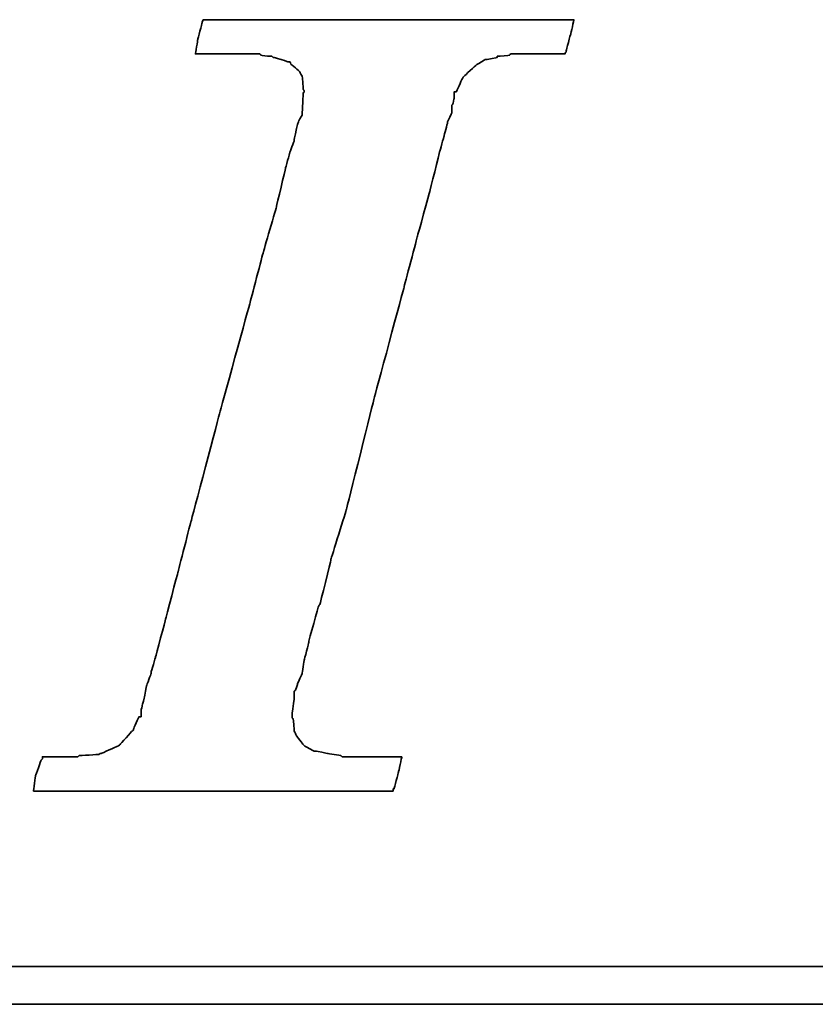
# Model space of a CAD drawing. Header units: millimetres. Extents: x 38 to 413, y 462 to 591.
# Tile 32 of 50: x 330.35 to 332.7, y 500.06 to 502.97. Entities that reach past the tile are written whole.
import ezdxf

# ---------------------------------------------------------------- set-up
doc = ezdxf.new("R2010")
doc.units = ezdxf.units.MM
doc.layers.add('DIM', color=4, linetype='CONTINUOUS')
doc.layers.add('layer 1', color=7, linetype='CONTINUOUS')

# ---------------------------------------------------------------- blocks, each defined once
blk = doc.blocks.new('TBI MOTION logo(完整正式版)')
at = {"layer": 'layer 1', "color": 22, "lineweight": 35}
for points, knots in [([(-40.59125, -7.94375), (-40.59125, -7.94375), (-40.97375, -7.94375), (-40.97375, -7.94375), (-40.97375, -7.94375), (-40.97375, -7.94375), (-41.38125, -7.94375), (-41.38125, -7.94375), (-41.38125, -7.94375), (-41.38125, -7.94375), (-41.54875, -7.94375), (-41.54875, -7.94375), (-41.54875, -7.94375), (-41.54875, -7.94375), (-41.59875, -7.94375), (-41.59875, -7.94375), (-41.59875, -7.94375), (-41.59875, -7.94375), (-41.88375, -7.94375), (-41.88375, -7.94375), (-41.88375, -7.94375), (-41.88375, -7.94375), (-41.90875, -7.91875), (-41.90875, -7.91875), (-41.90875, -7.91875), (-41.90875, -7.91875), (-42.19875, -7.87125), (-42.19875, -7.87125), (-42.19875, -7.87125), (-42.19875, -7.87125), (-42.43875, -7.82375), (-42.43875, -7.82375), (-42.43875, -7.82375), (-42.43875, -7.82375), (-42.45875, -7.82375), (-42.45875, -7.82375), (-42.45875, -7.82375), (-42.45875, -7.82375), (-42.48625, -7.82375), (-42.48625, -7.82375), (-42.48625, -7.82375), (-42.48625, -7.82375), (-42.67625, -7.72375), (-42.67625, -7.72375), (-42.67625, -7.72375), (-42.67625, -7.72375), (-42.70125, -7.70375), (-42.70125, -7.70375), (-42.70125, -7.70375), (-42.70125, -7.70375), (-42.72375, -7.67875), (-42.72375, -7.67875), (-42.72375, -7.67875), (-42.72375, -7.67875), (-42.86875, -7.48875), (-42.86875, -7.48875), (-42.86875, -7.48875), (-42.86875, -7.48875), (-42.89375, -7.43875), (-42.89375, -7.43875), (-42.89375, -7.43875), (-42.89375, -7.43875), (-42.91875, -7.38875), (-42.91875, -7.38875), (-42.91875, -7.38875), (-42.91875, -7.38875), (-42.93875, -7.12875), (-42.93875, -7.12875), (-42.93875, -7.12875), (-42.93875, -7.12875), (-42.96375, -7.10375), (-42.96375, -7.10375), (-42.96375, -7.10375), (-42.96375, -7.10375), (-42.96375, -7.05375), (-42.96375, -7.05375), (-42.96375, -7.05375), (-42.96375, -7.05375), (-42.96375, -7.00875), (-42.96375, -7.00875), (-42.96375, -7.00875), (-42.96375, -7.00875), (-42.91875, -6.69625), (-42.91875, -6.69625), (-42.91875, -6.69625), (-42.91875, -6.69625), (-42.91875, -6.62375), (-42.91875, -6.62375), (-42.91875, -6.62375), (-42.91875, -6.62375), (-42.91875, -6.59625), (-42.91875, -6.59625), (-42.91875, -6.59625), (-42.91875, -6.59625), (-42.91875, -6.57375), (-42.91875, -6.57375), (-42.91875, -6.57375), (-42.91875, -6.57375), (-42.91875, -6.52875), (-42.91875, -6.52875), (-42.91875, -6.52875), (-42.91875, -6.52875), (-42.89375, -6.50375), (-42.89375, -6.50375), (-42.89375, -6.50375), (-42.89375, -6.50375), (-42.84375, -6.38375), (-42.84375, -6.38375), (-42.84375, -6.38375), (-42.84375, -6.38375), (-42.84375, -6.35875), (-42.84375, -6.35875), (-42.84375, -6.35875), (-42.84375, -6.35875), (-42.74625, -6.14375), (-42.74625, -6.14375), (-42.74625, -6.14375), (-42.74625, -6.14375), (-42.70125, -5.85375), (-42.70125, -5.85375), (-42.70125, -5.85375), (-42.70125, -5.85375), (-42.60375, -5.47125), (-42.60375, -5.47125), (-42.60375, -5.47125), (-42.60375, -5.47125), (-42.60375, -5.44875), (-42.60375, -5.44875), (-42.60375, -5.44875), (-42.60375, -5.44875), (-42.38875, -4.67875), (-42.38875, -4.67875), (-42.38875, -4.67875), (-42.38875, -4.67875), (-42.36375, -4.65375), (-42.36375, -4.65375), (-42.36375, -4.65375), (-42.36375, -4.65375), (-42.12375, -3.69625), (-42.12375, -3.69625), (-42.12375, -3.69625), (-42.12375, -3.69625), (-42.12375, -3.67374), (-42.12375, -3.67374), (-42.12375, -3.67374), (-42.12375, -3.67374), (-41.78875, -2.59374), (-41.78875, -2.59374), (-41.78875, -2.59374), (-41.78875, -2.59374), (-41.18875, -0.19375), (-41.18875, -0.19375), (-41.18875, -0.19375), (-41.18875, -0.19375), (-40.54375, 2.20624), (-40.54375, 2.20624), (-40.54375, 2.20624), (-40.54375, 2.20624), (-40.25375, 3.30875), (-40.25375, 3.30875), (-40.25375, 3.30875), (-40.25375, 3.30875), (-39.98875, 4.27125), (-39.98875, 4.27125), (-39.98875, 4.27125), (-39.98875, 4.27125), (-39.77375, 5.13125), (-39.77375, 5.13125), (-39.77375, 5.13125), (-39.77375, 5.13125), (-39.67875, 5.47125), (-39.67875, 5.47125), (-39.67875, 5.47125), (-39.67875, 5.47125), (-39.60375, 5.75625), (-39.60375, 5.75625), (-39.60375, 5.75625), (-39.60375, 5.75625), (-39.60375, 5.78125), (-39.60375, 5.78125), (-39.60375, 5.78125), (-39.60375, 5.78125), (-39.50875, 5.97125), (-39.50875, 5.97125), (-39.50875, 5.97125), (-39.50875, 5.97125), (-39.50875, 6.13875), (-39.50875, 6.13875), (-39.50875, 6.13875), (-39.50875, 6.13875), (-39.48625, 6.16625), (-39.48625, 6.16625), (-39.48625, 6.16625), (-39.48625, 6.16625), (-39.46125, 6.28625), (-39.46125, 6.28625), (-39.46125, 6.28625), (-39.46125, 6.28625), (-39.46125, 6.42625), (-39.46125, 6.42625), (-39.46125, 6.42625), (-39.46125, 6.42625), (-39.41375, 6.42625), (-39.41375, 6.42625), (-39.41375, 6.42625), (-39.41375, 6.42625), (-39.29375, 6.69125), (-39.29375, 6.69125), (-39.29375, 6.69125), (-39.29375, 6.69125), (-39.26875, 6.74125), (-39.26875, 6.74125), (-39.26875, 6.74125), (-39.26875, 6.74125), (-39.24375, 6.76625), (-39.24375, 6.76625), (-39.24375, 6.76625), (-39.24375, 6.76625), (-38.98375, 7.00624), (-38.98375, 7.00624), (-38.98375, 7.00624), (-38.98375, 7.00624), (-38.95625, 7.02624), (-38.95625, 7.02624), (-38.95625, 7.02624), (-38.95625, 7.02624), (-38.78875, 7.12624), (-38.78875, 7.12624), (-38.78875, 7.12624), (-38.78875, 7.12624), (-38.76375, 7.12624), (-38.76375, 7.12624), (-38.76375, 7.12624), (-38.76375, 7.12624), (-38.74375, 7.12624), (-38.74375, 7.12624), (-38.74375, 7.12624), (-38.74375, 7.12624), (-38.52875, 7.17125), (-38.52875, 7.17125), (-38.52875, 7.17125), (-38.52875, 7.17125), (-38.52875, 7.19624), (-38.52875, 7.19624), (-38.52875, 7.19624), (-38.52875, 7.19624), (-38.50375, 7.19624), (-38.50375, 7.19624), (-38.50375, 7.19624), (-38.50375, 7.19624), (-38.26125, 7.21875), (-38.26125, 7.21875), (-38.26125, 7.21875), (-38.26125, 7.21875), (-38.23875, 7.24624), (-38.23875, 7.24624), (-38.23875, 7.24624), (-38.23875, 7.24624), (-38.21625, 7.24624), (-38.21625, 7.24624), (-38.21625, 7.24624), (-38.21625, 7.24624), (-38.18875, 7.24624), (-38.18875, 7.24624), (-38.18875, 7.24624), (-38.18875, 7.24624), (-37.90375, 7.24624), (-37.90375, 7.24624), (-37.90375, 7.24624), (-37.90375, 7.24624), (-37.85375, 7.24624), (-37.85375, 7.24624), (-37.85375, 7.24624), (-37.85375, 7.24624), (-37.75875, 7.24624), (-37.75875, 7.24624), (-37.75875, 7.24624), (-37.75875, 7.24624), (-37.42375, 7.24624), (-37.42375, 7.24624), (-37.42375, 7.24624), (-37.42375, 7.24624), (-37.08875, 7.24624), (-37.08875, 7.24624), (-37.08875, 7.24624), (-37.08875, 7.24624), (-37.06375, 7.24624), (-37.06375, 7.24624), (-37.06375, 7.24624), (-37.06375, 7.24624), (-37.06375, 7.26624), (-37.06375, 7.26624), (-37.06375, 7.26624), (-37.06375, 7.26624), (-37.03875, 7.29125), (-37.03875, 7.29125), (-37.03875, 7.29125), (-37.03875, 7.29125), (-37.03875, 7.31625), (-37.03875, 7.31625), (-37.03875, 7.31625), (-37.03875, 7.31625), (-36.94125, 7.67625), (-36.94125, 7.67625), (-36.94125, 7.67625), (-36.94125, 7.67625), (-36.86875, 7.98625), (-36.86875, 7.98625), (-36.86875, 7.98625), (-36.86875, 7.98625), (-36.98875, 7.98625), (-36.98875, 7.98625), (-36.98875, 7.98625), (-36.98875, 7.98625), (-37.42375, 7.98625), (-37.42375, 7.98625), (-37.42375, 7.98625), (-37.42375, 7.98625), (-37.94875, 7.98625), (-37.94875, 7.98625), (-37.94875, 7.98625), (-37.94875, 7.98625), (-38.57375, 7.98625), (-38.57375, 7.98625), (-38.57375, 7.98625), (-38.57375, 7.98625), (-39.29375, 7.98625), (-39.29375, 7.98625), (-39.29375, 7.98625), (-39.29375, 7.98625), (-40.82875, 7.98625), (-40.82875, 7.98625), (-40.82875, 7.98625), (-40.82875, 7.98625), (-42.36375, 7.98625), (-42.36375, 7.98625), (-42.36375, 7.98625), (-42.36375, 7.98625), (-43.08375, 7.98625), (-43.08375, 7.98625), (-43.08375, 7.98625), (-43.08375, 7.98625), (-43.70875, 7.98625), (-43.70875, 7.98625), (-43.70875, 7.98625), (-43.70875, 7.98625), (-44.23375, 7.98625), (-44.23375, 7.98625), (-44.23375, 7.98625), (-44.23375, 7.98625), (-44.66875, 7.98625), (-44.66875, 7.98625), (-44.66875, 7.98625), (-44.66875, 7.98625), (-44.88375, 7.98625), (-44.88375, 7.98625), (-44.88375, 7.98625), (-44.88375, 7.98625), (-44.90875, 7.94125), (-44.90875, 7.94125), (-44.90875, 7.94125), (-44.90875, 7.94125), (-44.90875, 7.91625), (-44.90875, 7.91625), (-44.90875, 7.91625), (-44.90875, 7.91625), (-45.00375, 7.55625), (-45.00375, 7.55625), (-45.00375, 7.55625), (-45.00375, 7.55625), (-45.05375, 7.24624), (-45.05375, 7.24624), (-45.05375, 7.24624), (-45.05375, 7.24624), (-44.61875, 7.24624), (-44.61875, 7.24624), (-44.61875, 7.24624), (-44.61875, 7.24624), (-44.11375, 7.24624), (-44.11375, 7.24624), (-44.11375, 7.24624), (-44.11375, 7.24624), (-43.99375, 7.24624), (-43.99375, 7.24624), (-43.99375, 7.24624), (-43.99375, 7.24624), (-43.94625, 7.24624), (-43.94625, 7.24624), (-43.94625, 7.24624), (-43.94625, 7.24624), (-43.92374, 7.24624), (-43.92374, 7.24624), (-43.92374, 7.24624), (-43.92374, 7.24624), (-43.65875, 7.24624), (-43.65875, 7.24624), (-43.65875, 7.24624), (-43.65875, 7.24624), (-43.63875, 7.21875), (-43.63875, 7.21875), (-43.63875, 7.21875), (-43.63875, 7.21875), (-43.46875, 7.19624), (-43.46875, 7.19624), (-43.46875, 7.19624), (-43.46875, 7.19624), (-43.39875, 7.19624), (-43.39875, 7.19624), (-43.39875, 7.19624), (-43.39875, 7.19624), (-43.37125, 7.17125), (-43.37125, 7.17125), (-43.37125, 7.17125), (-43.37125, 7.17125), (-43.34875, 7.17125), (-43.34875, 7.17125), (-43.34875, 7.17125), (-43.34875, 7.17125), (-43.20375, 7.12624), (-43.20375, 7.12624), (-43.20375, 7.12624), (-43.20375, 7.12624), (-43.05875, 7.07624), (-43.05875, 7.07624), (-43.05875, 7.07624), (-43.05875, 7.07624), (-43.01375, 7.07624), (-43.01375, 7.07624), (-43.01375, 7.07624), (-43.01375, 7.07624), (-42.98875, 7.02624), (-42.98875, 7.02624), (-42.98875, 7.02624), (-42.98875, 7.02624), (-42.79875, 6.86125), (-42.79875, 6.86125), (-42.79875, 6.86125), (-42.79875, 6.86125), (-42.77375, 6.81125), (-42.77375, 6.81125), (-42.77375, 6.81125), (-42.77375, 6.81125), (-42.74625, 6.76625), (-42.74625, 6.76625), (-42.74625, 6.76625), (-42.74625, 6.76625), (-42.72375, 6.47625), (-42.72375, 6.47625), (-42.72375, 6.47625), (-42.72375, 6.47625), (-42.70125, 6.45124), (-42.70125, 6.45124), (-42.70125, 6.45124), (-42.70125, 6.45124), (-42.70125, 6.42625), (-42.70125, 6.42625), (-42.70125, 6.42625), (-42.70125, 6.42625), (-42.72375, 6.40625), (-42.72375, 6.40625), (-42.72375, 6.40625), (-42.72375, 6.40625), (-42.74625, 5.97125), (-42.74625, 5.97125), (-42.74625, 5.97125), (-42.74625, 5.97125), (-42.74625, 5.94625), (-42.74625, 5.94625), (-42.74625, 5.94625), (-42.74625, 5.94625), (-42.74625, 5.92625), (-42.74625, 5.92625), (-42.74625, 5.92625), (-42.74625, 5.92625), (-42.77375, 5.87625), (-42.77375, 5.87625), (-42.77375, 5.87625), (-42.77375, 5.87625), (-42.81875, 5.80625), (-42.81875, 5.80625), (-42.81875, 5.80625), (-42.81875, 5.80625), (-42.86875, 5.63625), (-42.86875, 5.63625), (-42.86875, 5.63625), (-42.86875, 5.63625), (-42.91875, 5.39625), (-42.91875, 5.39625), (-42.91875, 5.39625), (-42.91875, 5.39625), (-42.91875, 5.37124), (-42.91875, 5.37124), (-42.91875, 5.37124), (-42.91875, 5.37124), (-43.01375, 5.10874), (-43.01375, 5.10874), (-43.01375, 5.10874), (-43.01375, 5.10874), (-43.10875, 4.77124), (-43.10875, 4.77124), (-43.10875, 4.77124), (-43.10875, 4.77124), (-43.29875, 3.95625), (-43.29875, 3.95625), (-43.29875, 3.95625), (-43.29875, 3.95625), (-43.58875, 2.95125), (-43.58875, 2.95125), (-43.58875, 2.95125), (-43.58875, 2.95125), (-43.87375, 1.87125), (-43.87375, 1.87125), (-43.87375, 1.87125), (-43.87375, 1.87125), (-44.52625, -0.50374), (-44.52625, -0.50374), (-44.52625, -0.50374), (-44.52625, -0.50374), (-45.14875, -2.85375), (-45.14875, -2.85375), (-45.14875, -2.85375), (-45.14875, -2.85375), (-45.43375, -3.95875), (-45.43375, -3.95875), (-45.43375, -3.95875), (-45.43375, -3.95875), (-45.69875, -4.96875), (-45.69875, -4.96875), (-45.69875, -4.96875), (-45.69875, -4.96875), (-45.91375, -5.78375), (-45.91375, -5.78375), (-45.91375, -5.78375), (-45.91375, -5.78375), (-46.01375, -6.11875), (-46.01375, -6.11875), (-46.01375, -6.11875), (-46.01375, -6.11875), (-46.01375, -6.14375), (-46.01375, -6.14375), (-46.01375, -6.14375), (-46.01375, -6.14375), (-46.10875, -6.40875), (-46.10875, -6.40875), (-46.10875, -6.40875), (-46.10875, -6.40875), (-46.15375, -6.64875), (-46.15375, -6.64875), (-46.15375, -6.64875), (-46.15375, -6.64875), (-46.20375, -6.83875), (-46.20375, -6.83875), (-46.20375, -6.83875), (-46.20375, -6.83875), (-46.22875, -6.93375), (-46.22875, -6.93375), (-46.22875, -6.93375), (-46.22875, -6.93375), (-46.22875, -7.07875), (-46.22875, -7.07875), (-46.22875, -7.07875), (-46.22875, -7.07875), (-46.27375, -7.07875), (-46.27375, -7.07875), (-46.27375, -7.07875), (-46.27375, -7.07875), (-46.39375, -7.34375), (-46.39375, -7.34375), (-46.39375, -7.34375), (-46.39375, -7.34375), (-46.39375, -7.36875), (-46.39375, -7.36875), (-46.39375, -7.36875), (-46.39375, -7.36875), (-46.42125, -7.38875), (-46.42125, -7.38875), (-46.42125, -7.38875), (-46.42125, -7.38875), (-46.68375, -7.67875), (-46.68375, -7.67875), (-46.68375, -7.67875), (-46.68375, -7.67875), (-46.70875, -7.70375), (-46.70875, -7.70375), (-46.70875, -7.70375), (-46.70875, -7.70375), (-46.75375, -7.72375), (-46.75375, -7.72375), (-46.75375, -7.72375), (-46.75375, -7.72375), (-47.08875, -7.87125), (-47.08875, -7.87125), (-47.08875, -7.87125), (-47.08875, -7.87125), (-47.11625, -7.87125), (-47.11625, -7.87125), (-47.11625, -7.87125), (-47.11625, -7.87125), (-47.13875, -7.89375), (-47.13875, -7.89375), (-47.13875, -7.89375), (-47.13875, -7.89375), (-47.56875, -7.91875), (-47.56875, -7.91875), (-47.56875, -7.91875), (-47.56875, -7.91875), (-47.59625, -7.94375), (-47.59625, -7.94375), (-47.59625, -7.94375), (-47.59625, -7.94375), (-47.64375, -7.94375), (-47.64375, -7.94375), (-47.64375, -7.94375), (-47.64375, -7.94375), (-47.73625, -7.94375), (-47.73625, -7.94375), (-47.73625, -7.94375), (-47.73625, -7.94375), (-48.07375, -7.94375), (-48.07375, -7.94375), (-48.07375, -7.94375), (-48.07375, -7.94375), (-48.36125, -7.94375), (-48.36125, -7.94375), (-48.36125, -7.94375), (-48.36125, -7.94375), (-48.36125, -7.96625), (-48.36125, -7.96625), (-48.36125, -7.96625), (-48.36125, -7.96625), (-48.36125, -7.99125), (-48.36125, -7.99125), (-48.36125, -7.99125), (-48.36125, -7.99125), (-48.38875, -8.01375), (-48.38875, -8.01375), (-48.38875, -8.01375), (-48.38875, -8.01375), (-48.50875, -8.34875), (-48.50875, -8.34875), (-48.50875, -8.34875), (-48.50875, -8.34875), (-48.55375, -8.68625), (-48.55375, -8.68625), (-48.55375, -8.68625), (-48.55375, -8.68625), (-48.45875, -8.68625), (-48.45875, -8.68625), (-48.45875, -8.68625), (-48.45875, -8.68625), (-48.07375, -8.68625), (-48.07375, -8.68625), (-48.07375, -8.68625), (-48.07375, -8.68625), (-47.52375, -8.68625), (-47.52375, -8.68625), (-47.52375, -8.68625), (-47.52375, -8.68625), (-46.92375, -8.68625), (-46.92375, -8.68625), (-46.92375, -8.68625), (-46.92375, -8.68625), (-46.25375, -8.68625), (-46.25375, -8.68625), (-46.25375, -8.68625), (-46.25375, -8.68625), (-46.20375, -8.68625), (-46.20375, -8.68625), (-46.20375, -8.68625), (-46.20375, -8.68625), (-44.71375, -8.68625), (-44.71375, -8.68625), (-44.71375, -8.68625), (-44.71375, -8.68625), (-43.22875, -8.68625), (-43.22875, -8.68625), (-43.22875, -8.68625), (-43.22875, -8.68625), (-42.55875, -8.68625), (-42.55875, -8.68625), (-42.55875, -8.68625), (-42.55875, -8.68625), (-42.50875, -8.68625), (-42.50875, -8.68625), (-42.50875, -8.68625), (-42.50875, -8.68625), (-41.93375, -8.68625), (-41.93375, -8.68625), (-41.93375, -8.68625), (-41.93375, -8.68625), (-41.38125, -8.68625), (-41.38125, -8.68625), (-41.38125, -8.68625), (-41.38125, -8.68625), (-40.97375, -8.68625), (-40.97375, -8.68625), (-40.97375, -8.68625), (-40.97375, -8.68625), (-40.78125, -8.68625), (-40.78125, -8.68625), (-40.78125, -8.68625), (-40.78125, -8.68625), (-40.78125, -8.63875), (-40.78125, -8.63875), (-40.78125, -8.63875), (-40.78125, -8.63875), (-40.75875, -8.63875), (-40.75875, -8.63875), (-40.75875, -8.63875), (-40.75875, -8.63875), (-40.66375, -8.27875), (-40.66375, -8.27875), (-40.66375, -8.27875), (-40.66375, -8.27875), (-40.59125, -7.94375), (-40.59125, -7.94375)], [0, 0, 0, 0, 0.00558659, 0.00558659, 0.00558659, 0.0055866, 0.01117318, 0.01117318, 0.01117318, 0.01117319, 0.01675978, 0.01675978, 0.01675978, 0.01675979, 0.02234637, 0.02234637, 0.02234637, 0.02234638, 0.02793296, 0.02793296, 0.02793296, 0.02793297, 0.03351955, 0.03351955, 0.03351955, 0.03351956, 0.03910615, 0.03910615, 0.03910615, 0.03910616, 0.04469274, 0.04469274, 0.04469274, 0.04469275, 0.05027933, 0.05027933, 0.05027933, 0.05027934, 0.05586592, 0.05586592, 0.05586592, 0.05586593, 0.06145251, 0.06145251, 0.06145251, 0.06145252, 0.06703911, 0.06703911, 0.06703911, 0.06703912, 0.0726257, 0.0726257, 0.0726257, 0.07262571, 0.07821229, 0.07821229, 0.07821229, 0.0782123, 0.08379888, 0.08379888, 0.08379888, 0.08379889, 0.08938547, 0.08938547, 0.08938547, 0.08938548, 0.09497207, 0.09497207, 0.09497207, 0.09497208, 0.10055866, 0.10055866, 0.10055866, 0.10055867, 0.10614525, 0.10614525, 0.10614525, 0.10614526, 0.11173184, 0.11173184, 0.11173184, 0.11173185, 0.11731844, 0.11731844, 0.11731844, 0.11731845, 0.12290503, 0.12290503, 0.12290503, 0.12290504, 0.12849162, 0.12849162, 0.12849162, 0.12849163, 0.13407821, 0.13407821, 0.13407821, 0.13407822, 0.1396648, 0.1396648, 0.1396648, 0.13966481, 0.1452514, 0.1452514, 0.1452514, 0.14525141, 0.15083799, 0.15083799, 0.15083799, 0.150838, 0.15642458, 0.15642458, 0.15642458, 0.15642459, 0.16201117, 0.16201117, 0.16201117, 0.16201118, 0.16759777, 0.16759777, 0.16759777, 0.16759778, 0.17318436, 0.17318436, 0.17318436, 0.17318437, 0.17877095, 0.17877095, 0.17877095, 0.17877096, 0.18435754, 0.18435754, 0.18435754, 0.18435755, 0.18994413, 0.18994413, 0.18994413, 0.18994414, 0.19553073, 0.19553073, 0.19553073, 0.19553074, 0.20111732, 0.20111732, 0.20111732, 0.20111733, 0.20670391, 0.20670391, 0.20670391, 0.20670392, 0.2122905, 0.2122905, 0.2122905, 0.21229051, 0.21787709, 0.21787709, 0.21787709, 0.2178771, 0.22346369, 0.22346369, 0.22346369, 0.2234637, 0.22905028, 0.22905028, 0.22905028, 0.22905029, 0.23463687, 0.23463687, 0.23463687, 0.23463688, 0.24022346, 0.24022346, 0.24022346, 0.24022347, 0.24581006, 0.24581006, 0.24581006, 0.24581007, 0.25139665, 0.25139665, 0.25139665, 0.25139666, 0.25698324, 0.25698324, 0.25698324, 0.25698325, 0.26256983, 0.26256983, 0.26256983, 0.26256984, 0.26815642, 0.26815642, 0.26815642, 0.26815643, 0.27374302, 0.27374302, 0.27374302, 0.27374303, 0.27932961, 0.27932961, 0.27932961, 0.27932962, 0.2849162, 0.2849162, 0.2849162, 0.28491621, 0.29050279, 0.29050279, 0.29050279, 0.2905028, 0.29608939, 0.29608939, 0.29608939, 0.2960894, 0.30167598, 0.30167598, 0.30167598, 0.30167599, 0.30726257, 0.30726257, 0.30726257, 0.30726258, 0.31284916, 0.31284916, 0.31284916, 0.31284917, 0.31843575, 0.31843575, 0.31843575, 0.31843576, 0.32402235, 0.32402235, 0.32402235, 0.32402236, 0.32960894, 0.32960894, 0.32960894, 0.32960895, 0.33519553, 0.33519553, 0.33519553, 0.33519554, 0.34078212, 0.34078212, 0.34078212, 0.34078213, 0.34636872, 0.34636872, 0.34636872, 0.34636873, 0.35195531, 0.35195531, 0.35195531, 0.35195532, 0.3575419, 0.3575419, 0.3575419, 0.35754191, 0.36312849, 0.36312849, 0.36312849, 0.3631285, 0.36871508, 0.36871508, 0.36871508, 0.36871509, 0.37430168, 0.37430168, 0.37430168, 0.37430169, 0.37988827, 0.37988827, 0.37988827, 0.37988828, 0.38547486, 0.38547486, 0.38547486, 0.38547487, 0.39106145, 0.39106145, 0.39106145, 0.39106146, 0.39664804, 0.39664804, 0.39664804, 0.39664805, 0.40223464, 0.40223464, 0.40223464, 0.40223465, 0.40782123, 0.40782123, 0.40782123, 0.40782124, 0.41340782, 0.41340782, 0.41340782, 0.41340783, 0.41899441, 0.41899441, 0.41899441, 0.41899442, 0.42458101, 0.42458101, 0.42458101, 0.42458102, 0.4301676, 0.4301676, 0.4301676, 0.43016761, 0.43575419, 0.43575419, 0.43575419, 0.4357542, 0.44134078, 0.44134078, 0.44134078, 0.44134079, 0.44692737, 0.44692737, 0.44692737, 0.44692738, 0.45251397, 0.45251397, 0.45251397, 0.45251398, 0.45810056, 0.45810056, 0.45810056, 0.45810057, 0.46368715, 0.46368715, 0.46368715, 0.46368716, 0.46927374, 0.46927374, 0.46927374, 0.46927375, 0.47486034, 0.47486034, 0.47486034, 0.47486035, 0.48044693, 0.48044693, 0.48044693, 0.48044694, 0.48603352, 0.48603352, 0.48603352, 0.48603353, 0.49162011, 0.49162011, 0.49162011, 0.49162012, 0.4972067, 0.4972067, 0.4972067, 0.49720671, 0.5027933, 0.5027933, 0.5027933, 0.50279331, 0.50837989, 0.50837989, 0.50837989, 0.5083799, 0.51396648, 0.51396648, 0.51396648, 0.51396649, 0.51955307, 0.51955307, 0.51955307, 0.51955308, 0.52513966, 0.52513966, 0.52513966, 0.52513967, 0.53072626, 0.53072626, 0.53072626, 0.53072627, 0.53631285, 0.53631285, 0.53631285, 0.53631286, 0.54189944, 0.54189944, 0.54189944, 0.54189945, 0.54748603, 0.54748603, 0.54748603, 0.54748604, 0.55307263, 0.55307263, 0.55307263, 0.55307264, 0.55865922, 0.55865922, 0.55865922, 0.55865923, 0.56424581, 0.56424581, 0.56424581, 0.56424582, 0.5698324, 0.5698324, 0.5698324, 0.56983241, 0.57541899, 0.57541899, 0.57541899, 0.575419, 0.58100559, 0.58100559, 0.58100559, 0.5810056, 0.58659218, 0.58659218, 0.58659218, 0.58659219, 0.59217877, 0.59217877, 0.59217877, 0.59217878, 0.59776536, 0.59776536, 0.59776536, 0.59776537, 0.60335196, 0.60335196, 0.60335196, 0.60335197, 0.60893855, 0.60893855, 0.60893855, 0.60893856, 0.61452514, 0.61452514, 0.61452514, 0.61452515, 0.62011173, 0.62011173, 0.62011173, 0.62011174, 0.62569832, 0.62569832, 0.62569832, 0.62569833, 0.63128492, 0.63128492, 0.63128492, 0.63128493, 0.63687151, 0.63687151, 0.63687151, 0.63687152, 0.6424581, 0.6424581, 0.6424581, 0.64245811, 0.64804469, 0.64804469, 0.64804469, 0.6480447, 0.65363128, 0.65363128, 0.65363128, 0.65363129, 0.65921788, 0.65921788, 0.65921788, 0.65921789, 0.66480447, 0.66480447, 0.66480447, 0.66480448, 0.67039106, 0.67039106, 0.67039106, 0.67039107, 0.67597765, 0.67597765, 0.67597765, 0.67597766, 0.68156425, 0.68156425, 0.68156425, 0.68156426, 0.68715084, 0.68715084, 0.68715084, 0.68715085, 0.69273743, 0.69273743, 0.69273743, 0.69273744, 0.69832402, 0.69832402, 0.69832402, 0.69832403, 0.70391061, 0.70391061, 0.70391061, 0.70391062, 0.70949721, 0.70949721, 0.70949721, 0.70949722, 0.7150838, 0.7150838, 0.7150838, 0.71508381, 0.72067039, 0.72067039, 0.72067039, 0.7206704, 0.72625698, 0.72625698, 0.72625698, 0.72625699, 0.73184358, 0.73184358, 0.73184358, 0.73184359, 0.73743017, 0.73743017, 0.73743017, 0.73743018, 0.74301676, 0.74301676, 0.74301676, 0.74301677, 0.74860335, 0.74860335, 0.74860335, 0.74860336, 0.75418994, 0.75418994, 0.75418994, 0.75418995, 0.75977654, 0.75977654, 0.75977654, 0.75977655, 0.76536313, 0.76536313, 0.76536313, 0.76536314, 0.77094972, 0.77094972, 0.77094972, 0.77094973, 0.77653631, 0.77653631, 0.77653631, 0.77653632, 0.78212291, 0.78212291, 0.78212291, 0.78212292, 0.7877095, 0.7877095, 0.7877095, 0.78770951, 0.79329609, 0.79329609, 0.79329609, 0.7932961, 0.79888268, 0.79888268, 0.79888268, 0.79888269, 0.80446927, 0.80446927, 0.80446927, 0.80446928, 0.81005587, 0.81005587, 0.81005587, 0.81005588, 0.81564246, 0.81564246, 0.81564246, 0.81564247, 0.82122905, 0.82122905, 0.82122905, 0.82122906, 0.82681564, 0.82681564, 0.82681564, 0.82681565, 0.83240223, 0.83240223, 0.83240223, 0.83240224, 0.83798883, 0.83798883, 0.83798883, 0.83798884, 0.84357542, 0.84357542, 0.84357542, 0.84357543, 0.84916201, 0.84916201, 0.84916201, 0.84916202, 0.8547486, 0.8547486, 0.8547486, 0.85474861, 0.8603352, 0.8603352, 0.8603352, 0.86033521, 0.86592179, 0.86592179, 0.86592179, 0.8659218, 0.87150838, 0.87150838, 0.87150838, 0.87150839, 0.87709497, 0.87709497, 0.87709497, 0.87709498, 0.88268156, 0.88268156, 0.88268156, 0.88268157, 0.88826816, 0.88826816, 0.88826816, 0.88826817, 0.89385475, 0.89385475, 0.89385475, 0.89385476, 0.89944134, 0.89944134, 0.89944134, 0.89944135, 0.90502793, 0.90502793, 0.90502793, 0.90502794, 0.91061453, 0.91061453, 0.91061453, 0.91061454, 0.91620112, 0.91620112, 0.91620112, 0.91620113, 0.92178771, 0.92178771, 0.92178771, 0.92178772, 0.9273743, 0.9273743, 0.9273743, 0.92737431, 0.93296089, 0.93296089, 0.93296089, 0.9329609, 0.93854749, 0.93854749, 0.93854749, 0.9385475, 0.94413408, 0.94413408, 0.94413408, 0.94413409, 0.94972067, 0.94972067, 0.94972067, 0.94972068, 0.95530726, 0.95530726, 0.95530726, 0.95530727, 0.96089385, 0.96089385, 0.96089385, 0.96089386, 0.96648045, 0.96648045, 0.96648045, 0.96648046, 0.97206704, 0.97206704, 0.97206704, 0.97206705, 0.97765363, 0.97765363, 0.97765363, 0.97765364, 0.98324022, 0.98324022, 0.98324022, 0.98324023, 0.98882682, 0.98882682, 0.98882682, 0.98882683, 0.99441341, 0.99441341, 0.99441341, 0.99441342, 1, 1, 1, 1]), ([(75.90875, -9.47875), (75.90875, -9.47875), (75.90875, -12.28625), (75.90875, -12.28625), (75.90875, -12.28625), (75.90875, -12.28625), (75.90875, -12.47875), (75.90875, -12.47875), (75.90875, -12.47875), (75.90875, -12.47875), (75.71625, -12.47875), (75.71625, -12.47875), (75.71625, -12.47875), (75.71625, -12.47875), (-88.32875, -12.47875), (-88.32875, -12.47875), (-88.32875, -12.47875), (-88.32875, -12.47875), (-88.32875, -13.29375), (-88.32875, -13.29375), (-88.32875, -13.29375), (-88.32875, -13.29375), (82.89125, -13.29375), (82.89125, -13.29375), (82.89125, -13.29375), (82.89125, -13.29375), (75.90875, -9.47875), (75.90875, -9.47875)], [0, 0, 0, 0, 0.14285714, 0.14285714, 0.14285714, 0.14285715, 0.28571429, 0.28571429, 0.28571429, 0.2857143, 0.42857143, 0.42857143, 0.42857143, 0.42857144, 0.57142857, 0.57142857, 0.57142857, 0.57142858, 0.71428571, 0.71428571, 0.71428571, 0.71428572, 0.85714286, 0.85714286, 0.85714286, 0.85714287, 1, 1, 1, 1])]:
    blk.add_open_spline(points, degree=3, knots=knots, dxfattribs=at)

msp = doc.modelspace()

# ---------------------------------------------------------------- block references
at = {"layer": 'DIM', "color": 7, "xscale": 0.1368257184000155, "yscale": 0.1368257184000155, "zscale": 0.1368257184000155}
msp.add_blockref('TBI MOTION logo(完整正式版)', (337.0316, 501.8819), dxfattribs=at)

doc.saveas('drawing.dxf')
